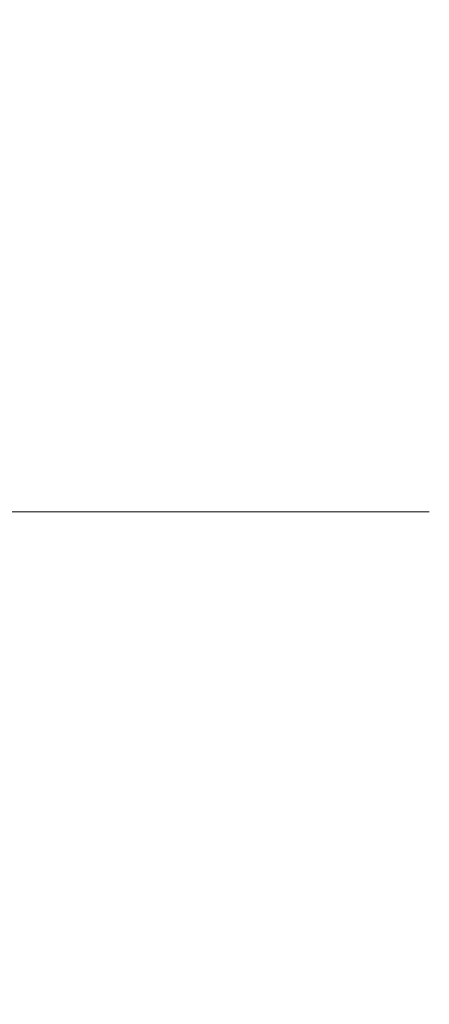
# Model space of a CAD drawing. Header units: metres. Extents: x 6567444 to 13135881, y 5574237 to 11149086.
# Tile 177 of 191: x 6567950.42 to 6567952.5, y 5574547.5 to 5574552.5. Entities that reach past the tile are written whole.
import ezdxf

# ---------------------------------------------------------------- set-up
doc = ezdxf.new("R2010")
doc.units = ezdxf.units.M
doc.layers.add('FORMA - Arch 01 - PZT-3 Zagospodarowanie', color=7, linetype='Continuous')
doc.layers.add('PARSI', color=7, linetype='Continuous', lineweight=20)

# ---------------------------------------------------------------- blocks, each defined once
blk = doc.blocks.new('mzsk')
at = {"layer": 'PARSI', "color": 0}
for p, q in [((0, -5), (0, 5)), ((5, 0), (-5, 0))]:
    blk.add_line(p, q, dxfattribs=at)
blk = doc.blocks.new('_MDCP')
at = {"layer": 'PARSI', "xscale": 0.5, "yscale": 0.5, "zscale": 0.5, "rotation": 1.16962990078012e-09}
blk.add_blockref('mzsk', (6567950, 5574550), dxfattribs=at)
blk = doc.blocks.new('PR1183 Chorzów Metalowców V09_TT')
at = {"layer": 'FORMA - Arch 01 - PZT-3 Zagospodarowanie', "color": 7, "linetype": 'Continuous', "lineweight": 18}
blk.add_line((6567952.5, 5574548.75), (6567947.5, 5574548.75), dxfattribs=at)
blk = doc.blocks.new('GE.I.6640.1.468.2024_MDCP_dodatkowe pomiary_12.03.2026')
at = {"layer": 'PARSI', "xscale": 0.5, "yscale": 0.5, "zscale": 0.5, "rotation": 1.16962990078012e-09}
blk.add_blockref('mzsk', (6567950, 5574550), dxfattribs=at)

msp = doc.modelspace()

# ---------------------------------------------------------------- block references
at = {"layer": 'Defpoints'}
msp.add_blockref('GE.I.6640.1.468.2024_MDCP_dodatkowe pomiary_12.03.2026', (0, 0), dxfattribs=at)

# ---------------------------------------------------------------- next in the draw order: block references
msp.add_blockref('PR1183 Chorzów Metalowców V09_TT', (0, 1.2501))

# ---------------------------------------------------------------- next in the draw order: block references
msp.add_blockref('_MDCP', (0, 0))

doc.saveas('drawing.dxf')
